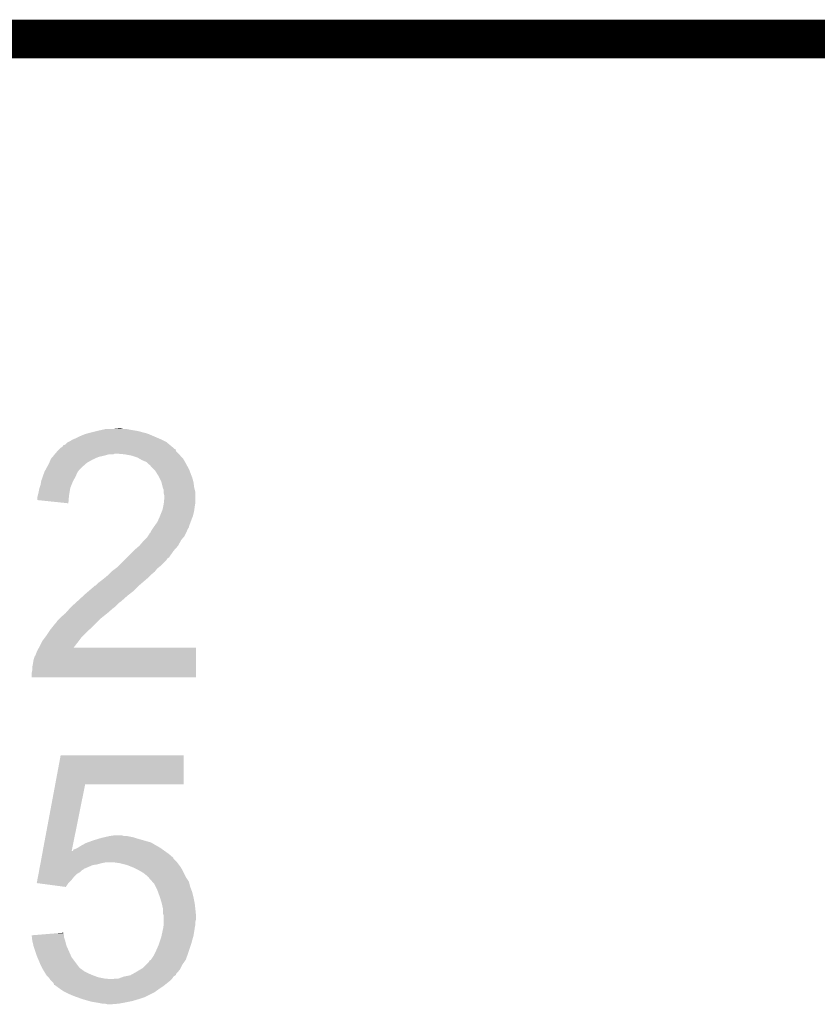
# Model space of a CAD drawing. Extents: x -0.05 to 0.95, y -0.15 to 1.54.
# Tile 26 of 27: x 0.54 to 0.67, y 1.39 to 1.54. Entities that reach past the tile are written whole.
import ezdxf

# ---------------------------------------------------------------- set-up
doc = ezdxf.new("R2010")
doc.units = 0
doc.layers.add('AMBIENT_26_CLICK_V100_GKO', color=5, linetype='CONTINUOUS')
doc.layers.add('AMBIENT_26_CLICK_V100_GTO', color=14, linetype='CONTINUOUS')

msp = doc.modelspace()

# ---------------------------------------------------------------- linework, layer by layer
at = {"layer": 'AMBIENT_26_CLICK_V100_GKO', "const_width": 0.006}
msp.add_lwpolyline([(0.161, 1.54), (0.741, 1.54)], dxfattribs=at)
at = {"layer": 'AMBIENT_26_CLICK_V100_GTO'}
for points in [[(0.5522, 1.4781), (0.5528, 1.4784), (0.56493, 1.4781), (0.56423, 1.4784)], [(0.5528, 1.4784), (0.5535, 1.4787), (0.56423, 1.4784), (0.56353, 1.4787)], [(0.5535, 1.4787), (0.55385, 1.4788), (0.56353, 1.4787), (0.5633, 1.4788)], [(0.55385, 1.4788), (0.5542, 1.4789), (0.5633, 1.4788), (0.56293, 1.4789)], [(0.5542, 1.4789), (0.5554, 1.4792), (0.56293, 1.4789), (0.5618, 1.4792)], [(0.5554, 1.4792), (0.5558, 1.4793), (0.5618, 1.4792), (0.5612, 1.4793)], [(0.5558, 1.4793), (0.55625, 1.4794), (0.5612, 1.4793), (0.5606, 1.4794)], [(0.55625, 1.4794), (0.5567, 1.4795), (0.5606, 1.4794), (0.5601, 1.4795)], [(0.5577, 1.4795), (0.5587, 1.4796), (0.5596, 1.4795), (0.5592, 1.4796)], [(0.5497, 1.4765), (0.5499, 1.4767), (0.5674, 1.4765), (0.56716, 1.4767)], [(0.55, 1.4767), (0.5501, 1.4768), (0.56716, 1.4767), (0.56704, 1.4768)], [(0.5501, 1.4768), (0.5502, 1.477), (0.56704, 1.4768), (0.5668, 1.477)], [(0.5502, 1.477), (0.5505, 1.4771), (0.5668, 1.477), (0.56668, 1.4771)], [(0.5505, 1.4771), (0.5508, 1.4774), (0.56668, 1.4771), (0.56632, 1.4774)], [(0.5508, 1.4774), (0.551, 1.4775), (0.56632, 1.4774), (0.5662, 1.4775)], [(0.551, 1.4775), (0.5512, 1.4776), (0.5662, 1.4775), (0.566, 1.4776)], [(0.5512, 1.4776), (0.5517, 1.4779), (0.566, 1.4776), (0.5654, 1.4779)], [(0.5517, 1.4779), (0.5522, 1.4781), (0.5654, 1.4779), (0.56493, 1.4781)], [(0.5483, 1.4749), (0.54855, 1.4752), (0.55502, 1.4749), (0.5557, 1.4752)], [(0.54855, 1.4752), (0.54872, 1.4754), (0.5557, 1.4752), (0.5566, 1.4754)], [(0.54872, 1.4754), (0.54888, 1.4756), (0.5566, 1.4754), (0.5573, 1.4756)], [(0.54888, 1.4756), (0.54897, 1.4757), (0.558, 1.4756), (0.5582, 1.4757)], [(0.54897, 1.4757), (0.5493, 1.4761), (0.5681, 1.4757), (0.5677, 1.4761)], [(0.54897, 1.4757), (0.54897, 1.4757), (0.5582, 1.4757), (0.5586, 1.4757)], [(0.5493, 1.4761), (0.5496, 1.4764), (0.5677, 1.4761), (0.5676, 1.4764)], [(0.5496, 1.4764), (0.5497, 1.4765), (0.5675, 1.4764), (0.5674, 1.4765)], [(0.5496, 1.4764), (0.5496, 1.4764), (0.5676, 1.4764), (0.5675, 1.4764)], [(0.5597, 1.4756), (0.5586, 1.4757), (0.5682, 1.4756), (0.5681, 1.4757)], [(0.5608, 1.4754), (0.5597, 1.4756), (0.56835, 1.4754), (0.5682, 1.4756)], [(0.5614, 1.4752), (0.5608, 1.4754), (0.5685, 1.4752), (0.56835, 1.4754)], [(0.5617, 1.4751), (0.5614, 1.4752), (0.5686, 1.4751), (0.5685, 1.4752)], [(0.56205, 1.4749), (0.5617, 1.4751), (0.5688, 1.4749), (0.5686, 1.4751)], [(0.54746, 1.4732), (0.54768, 1.4736), (0.5527, 1.4732), (0.5531, 1.4736)], [(0.54768, 1.4736), (0.548, 1.4742), (0.5531, 1.4736), (0.55379, 1.4742)], [(0.548, 1.4742), (0.54804, 1.4743), (0.55379, 1.4742), (0.5539, 1.4743)], [(0.54804, 1.4743), (0.54826, 1.4748), (0.5539, 1.4743), (0.5548, 1.4748)], [(0.54826, 1.4748), (0.5483, 1.4749), (0.5548, 1.4748), (0.55502, 1.4749)], [(0.5624, 1.4747), (0.56205, 1.4749), (0.56892, 1.4747), (0.5688, 1.4749)], [(0.5631, 1.4744), (0.5624, 1.4747), (0.5691, 1.4744), (0.56892, 1.4747)], [(0.5634, 1.4741), (0.5631, 1.4744), (0.56926, 1.4741), (0.5691, 1.4744)], [(0.5637, 1.4739), (0.5634, 1.4741), (0.56937, 1.4739), (0.56926, 1.4741)], [(0.5638, 1.4737), (0.5637, 1.4739), (0.56948, 1.4737), (0.56937, 1.4739)], [(0.5642, 1.4733), (0.5638, 1.4737), (0.5697, 1.4733), (0.56948, 1.4737)], [(0.5468, 1.4715), (0.54701, 1.4721), (0.55176, 1.4715), (0.5521, 1.4721)], [(0.54701, 1.4721), (0.54726, 1.4728), (0.5521, 1.4721), (0.5524, 1.4728)], [(0.54726, 1.4728), (0.5473, 1.4729), (0.5524, 1.4728), (0.55248, 1.4729)], [(0.5473, 1.4729), (0.54746, 1.4732), (0.55248, 1.4729), (0.5527, 1.4732)], [(0.5645, 1.473), (0.5642, 1.4733), (0.56982, 1.473), (0.5697, 1.4733)], [(0.565, 1.4722), (0.5645, 1.473), (0.57012, 1.4722), (0.56982, 1.473)], [(0.5651, 1.472), (0.565, 1.4722), (0.5702, 1.472), (0.57012, 1.4722)], [(0.54653, 1.4704), (0.5467, 1.4709), (0.5513, 1.4704), (0.5515, 1.4709)], [(0.5467, 1.4709), (0.54678, 1.4714), (0.5515, 1.4709), (0.5517, 1.4714)], [(0.54678, 1.4714), (0.5468, 1.4715), (0.5517, 1.4714), (0.55176, 1.4715)], [(0.5654, 1.4714), (0.5651, 1.472), (0.57037, 1.4714), (0.5702, 1.472)], [(0.56543, 1.4713), (0.5654, 1.4714), (0.5704, 1.4713), (0.57037, 1.4714)], [(0.5656, 1.4706), (0.56543, 1.4713), (0.57049, 1.4706), (0.5704, 1.4713)], [(0.56563, 1.4705), (0.5656, 1.4706), (0.5705, 1.4705), (0.57049, 1.4706)], [(0.5462, 1.469), (0.54625, 1.4692), (0.55108, 1.469), (0.5511, 1.4692)], [(0.5462, 1.4685), (0.5462, 1.469), (0.55104, 1.4685), (0.55108, 1.469)], [(0.54625, 1.4692), (0.5464, 1.4698), (0.5511, 1.4692), (0.5512, 1.4698)], [(0.5464, 1.4698), (0.5465, 1.4703), (0.5512, 1.4698), (0.55128, 1.4703)], [(0.5465, 1.4703), (0.54653, 1.4704), (0.55128, 1.4703), (0.5513, 1.4704)], [(0.5658, 1.47), (0.56563, 1.4705), (0.57063, 1.47), (0.5705, 1.4705)], [(0.5658, 1.4697), (0.5658, 1.47), (0.5707, 1.4697), (0.57063, 1.47)], [(0.5658, 1.4695), (0.5658, 1.4697), (0.5707, 1.4695), (0.5707, 1.4697)], [(0.5659, 1.4691), (0.5658, 1.4695), (0.5707, 1.4691), (0.5707, 1.4695)], [(0.56581, 1.4681), (0.5659, 1.469), (0.5707, 1.4681), (0.5707, 1.469)], [(0.5659, 1.469), (0.5659, 1.4691), (0.5707, 1.469), (0.5707, 1.4691)], [(0.551, 1.468), (0.5462, 1.4685), (0.551, 1.468), (0.55104, 1.4685)], [(0.5656, 1.467), (0.5657, 1.4675), (0.57053, 1.467), (0.5706, 1.4675)], [(0.5657, 1.4675), (0.5658, 1.468), (0.5706, 1.4675), (0.57068, 1.468)], [(0.5658, 1.468), (0.56581, 1.4681), (0.57068, 1.468), (0.5707, 1.4681)], [(0.5648, 1.4651), (0.5652, 1.466), (0.56996, 1.4651), (0.5703, 1.466)], [(0.5652, 1.466), (0.56552, 1.4668), (0.5703, 1.466), (0.5705, 1.4668)], [(0.56552, 1.4668), (0.5656, 1.467), (0.5705, 1.4668), (0.57053, 1.467)], [(0.56423, 1.4643), (0.5643, 1.4644), (0.5697, 1.4643), (0.5697, 1.4644)], [(0.5643, 1.4644), (0.5648, 1.4651), (0.5697, 1.4644), (0.56996, 1.4651)], [(0.5632, 1.4627), (0.56333, 1.4629), (0.56883, 1.4627), (0.569, 1.4629)], [(0.56333, 1.4629), (0.5636, 1.4633), (0.569, 1.4629), (0.5692, 1.4633)], [(0.5636, 1.4633), (0.5636, 1.4634), (0.5692, 1.4633), (0.56925, 1.4634)], [(0.5637, 1.4634), (0.56375, 1.4635), (0.56925, 1.4634), (0.5693, 1.4635)], [(0.56375, 1.4635), (0.5639, 1.4638), (0.5693, 1.4635), (0.56942, 1.4638)], [(0.5639, 1.4638), (0.56403, 1.464), (0.56942, 1.4638), (0.5695, 1.464)], [(0.56403, 1.464), (0.56423, 1.4643), (0.5695, 1.464), (0.5697, 1.4643)], [(0.5613, 1.4608), (0.562, 1.4614), (0.56747, 1.4608), (0.568, 1.4614)], [(0.562, 1.4614), (0.5626, 1.4621), (0.568, 1.4614), (0.56839, 1.4621)], [(0.5626, 1.4621), (0.5628, 1.4623), (0.56839, 1.4621), (0.5685, 1.4623)], [(0.5628, 1.4623), (0.5632, 1.4627), (0.5685, 1.4623), (0.56883, 1.4627)], [(0.5601, 1.4596), (0.5611, 1.4606), (0.5666, 1.4596), (0.5673, 1.4606)], [(0.5611, 1.4606), (0.5613, 1.4608), (0.5673, 1.4606), (0.56747, 1.4608)], [(0.5586, 1.4581), (0.5588, 1.4583), (0.56505, 1.4581), (0.5653, 1.4583)], [(0.5588, 1.4583), (0.5597, 1.4592), (0.5653, 1.4583), (0.5662, 1.4592)], [(0.5597, 1.4592), (0.56, 1.4595), (0.5662, 1.4592), (0.5664, 1.4595)], [(0.56, 1.4595), (0.5601, 1.4596), (0.5664, 1.4595), (0.5666, 1.4596)], [(0.5566, 1.4564), (0.5572, 1.4569), (0.5633, 1.4564), (0.5638, 1.4569)], [(0.5572, 1.4569), (0.5577, 1.4574), (0.5638, 1.4569), (0.5644, 1.4574)], [(0.5577, 1.4574), (0.5578, 1.4575), (0.5644, 1.4574), (0.56448, 1.4575)], [(0.5578, 1.4575), (0.55833, 1.4579), (0.56448, 1.4575), (0.5648, 1.4579)], [(0.55833, 1.4579), (0.5586, 1.4581), (0.5648, 1.4579), (0.56505, 1.4581)], [(0.5552, 1.4552), (0.5557, 1.4557), (0.5619, 1.4552), (0.56248, 1.4557)], [(0.5557, 1.4557), (0.5561, 1.456), (0.56248, 1.4557), (0.56283, 1.456)], [(0.5561, 1.456), (0.5566, 1.4564), (0.56283, 1.456), (0.5633, 1.4564)], [(0.55337, 1.4537), (0.5537, 1.454), (0.5602, 1.4537), (0.56059, 1.454)], [(0.5537, 1.454), (0.55417, 1.4544), (0.56059, 1.454), (0.5611, 1.4544)], [(0.55417, 1.4544), (0.5551, 1.4552), (0.5611, 1.4544), (0.5619, 1.4552)], [(0.55151, 1.452), (0.55217, 1.4526), (0.5583, 1.452), (0.5589, 1.4526)], [(0.55217, 1.4526), (0.55239, 1.4528), (0.5589, 1.4526), (0.5592, 1.4528)], [(0.55239, 1.4528), (0.5525, 1.4529), (0.5592, 1.4528), (0.5593, 1.4529)], [(0.5525, 1.4529), (0.55337, 1.4537), (0.5593, 1.4529), (0.5602, 1.4537)], [(0.5498, 1.4503), (0.5506, 1.451), (0.55622, 1.4503), (0.5571, 1.451)], [(0.5506, 1.451), (0.55122, 1.4517), (0.5571, 1.451), (0.5579, 1.4517)], [(0.55122, 1.4517), (0.5514, 1.4519), (0.5579, 1.4517), (0.55817, 1.4519)], [(0.5514, 1.4519), (0.55151, 1.452), (0.55817, 1.4519), (0.5583, 1.452)], [(0.54836, 1.4486), (0.549, 1.4494), (0.5545, 1.4486), (0.5553, 1.4494)], [(0.549, 1.4494), (0.5491, 1.4495), (0.5553, 1.4494), (0.5554, 1.4495)], [(0.5491, 1.4495), (0.5493, 1.4498), (0.5554, 1.4495), (0.5557, 1.4498)], [(0.5493, 1.4498), (0.5497, 1.4502), (0.5557, 1.4498), (0.5561, 1.4502)], [(0.5497, 1.4502), (0.5498, 1.4503), (0.5561, 1.4502), (0.55622, 1.4503)], [(0.5476, 1.4475), (0.54813, 1.4483), (0.5533, 1.4475), (0.5541, 1.4483)], [(0.54813, 1.4483), (0.5482, 1.4484), (0.5541, 1.4483), (0.55423, 1.4484)], [(0.5482, 1.4484), (0.54836, 1.4486), (0.55423, 1.4484), (0.5545, 1.4486)], [(0.5466, 1.4459), (0.5469, 1.4465), (0.55203, 1.4459), (0.5525, 1.4465)], [(0.5469, 1.4465), (0.547, 1.4467), (0.5525, 1.4465), (0.55265, 1.4467)], [(0.547, 1.4467), (0.54745, 1.4473), (0.55265, 1.4467), (0.5531, 1.4473)], [(0.54745, 1.4473), (0.5476, 1.4475), (0.5531, 1.4473), (0.5533, 1.4475)], [(0.5459, 1.4444), (0.546, 1.4447), (0.5708, 1.4444), (0.5708, 1.4447)], [(0.546, 1.4447), (0.5462, 1.4452), (0.5708, 1.4447), (0.5708, 1.4452)], [(0.5462, 1.4452), (0.54643, 1.4456), (0.5708, 1.4452), (0.5708, 1.4456)], [(0.54643, 1.4456), (0.5466, 1.4459), (0.5518, 1.4456), (0.55203, 1.4459)], [(0.54643, 1.4456), (0.54643, 1.4456), (0.5708, 1.4456), (0.5518, 1.4456)], [(0.5454, 1.4426), (0.5455, 1.4431), (0.5708, 1.4426), (0.5708, 1.4431)], [(0.5455, 1.4431), (0.5456, 1.4437), (0.5708, 1.4431), (0.5708, 1.4437)], [(0.5456, 1.4437), (0.5458, 1.4443), (0.5708, 1.4437), (0.5708, 1.4443)], [(0.5458, 1.4443), (0.5459, 1.4444), (0.5708, 1.4443), (0.5708, 1.4444)], [(0.5453, 1.4416), (0.5454, 1.4421), (0.5708, 1.4416), (0.5708, 1.4421)], [(0.5453, 1.441), (0.5453, 1.4416), (0.5708, 1.441), (0.5708, 1.4416)], [(0.5454, 1.4421), (0.5454, 1.4426), (0.5708, 1.4421), (0.5708, 1.4426)], [(0.54896, 1.4244), (0.5498, 1.4289), (0.5689, 1.4244), (0.5689, 1.4289)], [(0.5498, 1.4289), (0.5498, 1.4289), (0.5689, 1.4289), (0.5498, 1.4289)], [(0.54703, 1.4141), (0.54896, 1.4244), (0.55152, 1.4141), (0.5536, 1.4244)], [(0.54896, 1.4244), (0.54896, 1.4244), (0.5536, 1.4244), (0.5689, 1.4244)], [(0.55397, 1.4154), (0.5548, 1.4157), (0.5638, 1.4154), (0.56275, 1.4157)], [(0.5548, 1.4157), (0.55578, 1.416), (0.56275, 1.4157), (0.5617, 1.416)], [(0.55578, 1.416), (0.5561, 1.4161), (0.5617, 1.416), (0.5614, 1.4161)], [(0.5561, 1.4161), (0.55653, 1.4162), (0.5614, 1.4161), (0.5611, 1.4162)], [(0.55653, 1.4162), (0.5574, 1.4164), (0.5611, 1.4162), (0.5601, 1.4164)], [(0.5574, 1.4164), (0.5581, 1.4165), (0.5596, 1.4164), (0.5593, 1.4165)], [(0.5581, 1.4165), (0.5581, 1.4165), (0.5593, 1.4165), (0.5581, 1.4165)], [(0.54694, 1.4136), (0.54702, 1.414), (0.5666, 1.4136), (0.56604, 1.414)], [(0.54702, 1.414), (0.54703, 1.4141), (0.5515, 1.414), (0.5516, 1.4141)], [(0.5515, 1.414), (0.55152, 1.4141), (0.56604, 1.414), (0.5659, 1.4141)], [(0.5517, 1.4141), (0.5518, 1.4143), (0.5659, 1.4141), (0.56562, 1.4143)], [(0.5518, 1.4143), (0.5521, 1.4144), (0.56562, 1.4143), (0.56548, 1.4144)], [(0.5521, 1.4144), (0.5525, 1.4146), (0.56548, 1.4144), (0.5652, 1.4146)], [(0.5525, 1.4146), (0.5528, 1.4148), (0.5652, 1.4146), (0.56485, 1.4148)], [(0.5528, 1.4148), (0.5537, 1.4153), (0.56485, 1.4148), (0.56398, 1.4153)], [(0.5537, 1.4153), (0.55397, 1.4154), (0.56398, 1.4153), (0.5638, 1.4154)], [(0.54672, 1.4124), (0.54681, 1.4129), (0.5678, 1.4124), (0.5673, 1.4129)], [(0.54681, 1.4129), (0.54683, 1.413), (0.5673, 1.4129), (0.5673, 1.413)], [(0.54683, 1.413), (0.54694, 1.4136), (0.5673, 1.413), (0.5666, 1.4136)], [(0.54642, 1.4108), (0.54647, 1.4111), (0.5528, 1.4108), (0.5531, 1.4111)], [(0.54647, 1.4111), (0.54649, 1.4112), (0.5531, 1.4111), (0.5533, 1.4112)], [(0.54649, 1.4112), (0.54651, 1.4113), (0.5533, 1.4112), (0.5534, 1.4113)], [(0.54651, 1.4113), (0.54662, 1.4119), (0.5534, 1.4113), (0.5548, 1.4119)], [(0.54662, 1.4119), (0.54664, 1.412), (0.5548, 1.4119), (0.5555, 1.412)], [(0.54664, 1.412), (0.54668, 1.4122), (0.5555, 1.412), (0.5562, 1.4122)], [(0.54668, 1.4122), (0.5467, 1.4123), (0.5562, 1.4122), (0.5567, 1.4123)], [(0.5467, 1.4123), (0.54672, 1.4124), (0.56788, 1.4123), (0.5678, 1.4124)], [(0.5589, 1.4122), (0.5582, 1.4123), (0.56795, 1.4122), (0.56788, 1.4123)], [(0.5601, 1.4119), (0.5589, 1.4122), (0.56817, 1.4119), (0.56795, 1.4122)], [(0.56085, 1.4116), (0.5601, 1.4119), (0.5684, 1.4116), (0.56817, 1.4119)], [(0.5611, 1.4115), (0.56085, 1.4116), (0.56846, 1.4115), (0.5684, 1.4116)], [(0.5619, 1.4111), (0.5611, 1.4115), (0.5687, 1.4111), (0.56846, 1.4115)], [(0.5626, 1.4107), (0.5619, 1.4111), (0.5689, 1.4107), (0.5687, 1.4111)], [(0.5461, 1.4091), (0.54619, 1.4096), (0.551, 1.4091), (0.5515, 1.4096)], [(0.54619, 1.4096), (0.54629, 1.4101), (0.5515, 1.4096), (0.5519, 1.4101)], [(0.54629, 1.4101), (0.54636, 1.4105), (0.5519, 1.4101), (0.5523, 1.4105)], [(0.54636, 1.4105), (0.54642, 1.4108), (0.5523, 1.4105), (0.5528, 1.4108)], [(0.5631, 1.4103), (0.5626, 1.4107), (0.5691, 1.4103), (0.5689, 1.4107)], [(0.5634, 1.41), (0.5631, 1.4103), (0.56925, 1.41), (0.5691, 1.4103)], [(0.5635, 1.4099), (0.5635, 1.41), (0.5693, 1.4099), (0.56925, 1.41)], [(0.56403, 1.4093), (0.5635, 1.4099), (0.5697, 1.4093), (0.5693, 1.4099)], [(0.5506, 1.4085), (0.54611, 1.4091), (0.5506, 1.4085), (0.551, 1.4091)], [(0.5643, 1.409), (0.56403, 1.4093), (0.56978, 1.409), (0.5697, 1.4093)], [(0.56455, 1.4085), (0.5643, 1.409), (0.5699, 1.4085), (0.56978, 1.409)], [(0.5648, 1.408), (0.56455, 1.4085), (0.57009, 1.408), (0.5699, 1.4085)], [(0.56491, 1.4077), (0.5648, 1.408), (0.5702, 1.4077), (0.57009, 1.408)], [(0.5652, 1.4069), (0.56491, 1.4077), (0.5704, 1.4069), (0.5702, 1.4077)], [(0.5655, 1.4059), (0.5652, 1.4069), (0.5706, 1.4059), (0.5704, 1.4069)], [(0.5657, 1.405), (0.5655, 1.4059), (0.5707, 1.405), (0.5706, 1.4059)], [(0.5657, 1.4043), (0.5657, 1.405), (0.57077, 1.4043), (0.5707, 1.405)], [(0.5658, 1.404), (0.5657, 1.4043), (0.5708, 1.404), (0.57077, 1.4043)], [(0.5658, 1.4035), (0.5658, 1.404), (0.5708, 1.4035), (0.5708, 1.404)], [(0.5658, 1.4031), (0.5658, 1.4035), (0.5707, 1.4031), (0.5708, 1.4035)], [(0.56557, 1.4015), (0.5657, 1.4021), (0.5705, 1.4015), (0.57059, 1.4021)], [(0.5657, 1.4021), (0.56571, 1.4022), (0.57059, 1.4021), (0.5706, 1.4022)], [(0.56571, 1.4022), (0.56579, 1.4027), (0.5706, 1.4022), (0.5707, 1.4027)], [(0.56579, 1.4027), (0.5658, 1.4028), (0.5707, 1.4027), (0.5707, 1.4028)], [(0.5658, 1.4028), (0.5658, 1.4031), (0.5707, 1.4028), (0.5707, 1.4031)], [(0.5453, 1.401), (0.54653, 1.4011), (0.5503, 1.401), (0.5503, 1.4011)], [(0.54533, 1.4008), (0.5453, 1.401), (0.5503, 1.4008), (0.5503, 1.401)], [(0.5454, 1.4002), (0.54533, 1.4008), (0.5505, 1.4002), (0.5503, 1.4008)], [(0.54653, 1.4011), (0.54898, 1.4013), (0.5503, 1.4011), (0.5502, 1.4013)], [(0.54898, 1.4013), (0.5502, 1.4014), (0.5502, 1.4013), (0.5502, 1.4014)], [(0.565, 1.3995), (0.5654, 1.4007), (0.57, 1.3995), (0.57034, 1.4007)], [(0.5654, 1.4007), (0.56544, 1.4009), (0.57034, 1.4007), (0.5704, 1.4009)], [(0.56544, 1.4009), (0.56557, 1.4015), (0.5704, 1.4009), (0.5705, 1.4015)], [(0.54558, 1.3994), (0.5454, 1.4002), (0.5507, 1.3994), (0.5505, 1.4002)], [(0.5456, 1.3993), (0.54558, 1.3994), (0.55074, 1.3993), (0.5507, 1.3994)], [(0.5461, 1.3978), (0.5456, 1.3993), (0.55141, 1.3978), (0.55074, 1.3993)], [(0.5646, 1.3986), (0.565, 1.3995), (0.5697, 1.3986), (0.57, 1.3995)], [(0.54619, 1.3976), (0.5461, 1.3978), (0.5515, 1.3976), (0.55141, 1.3978)], [(0.5467, 1.3964), (0.54619, 1.3976), (0.5524, 1.3964), (0.5515, 1.3976)], [(0.5638, 1.3972), (0.5642, 1.3978), (0.5692, 1.3972), (0.56942, 1.3978)], [(0.5642, 1.3978), (0.5643, 1.398), (0.56942, 1.3978), (0.5695, 1.398)], [(0.5643, 1.398), (0.5646, 1.3986), (0.5695, 1.398), (0.5697, 1.3986)], [(0.5469, 1.396), (0.5467, 1.3964), (0.5527, 1.396), (0.5524, 1.3964)], [(0.54695, 1.3959), (0.5469, 1.396), (0.5528, 1.3959), (0.5527, 1.396)], [(0.547, 1.3958), (0.54695, 1.3959), (0.55295, 1.3958), (0.5528, 1.3959)], [(0.54706, 1.3957), (0.547, 1.3958), (0.5531, 1.3957), (0.55295, 1.3958)], [(0.54724, 1.3954), (0.54706, 1.3957), (0.5535, 1.3954), (0.5531, 1.3957)], [(0.5615, 1.3953), (0.56217, 1.3957), (0.56796, 1.3953), (0.5683, 1.3957)], [(0.56217, 1.3957), (0.5625, 1.3959), (0.5683, 1.3957), (0.5684, 1.3959)], [(0.5625, 1.3959), (0.5631, 1.3965), (0.5684, 1.3959), (0.5687, 1.3965)], [(0.5631, 1.3965), (0.5635, 1.3969), (0.5687, 1.3965), (0.56899, 1.3969)], [(0.5635, 1.3969), (0.5636, 1.3971), (0.56899, 1.3969), (0.56913, 1.3971)], [(0.5636, 1.3971), (0.5638, 1.3972), (0.56913, 1.3971), (0.5692, 1.3972)], [(0.54742, 1.3951), (0.54724, 1.3954), (0.5541, 1.3951), (0.5535, 1.3954)], [(0.5476, 1.3948), (0.54742, 1.3951), (0.5548, 1.3948), (0.5541, 1.3951)], [(0.5479, 1.3945), (0.5476, 1.3948), (0.5556, 1.3945), (0.5548, 1.3948)], [(0.548, 1.3944), (0.5479, 1.3945), (0.5561, 1.3944), (0.5556, 1.3945)], [(0.54807, 1.3943), (0.548, 1.3944), (0.5566, 1.3943), (0.5561, 1.3944)], [(0.54813, 1.3942), (0.54807, 1.3943), (0.5576, 1.3942), (0.5566, 1.3943)], [(0.5482, 1.3941), (0.54813, 1.3942), (0.5669, 1.3941), (0.567, 1.3942)], [(0.5579, 1.3942), (0.5582, 1.3943), (0.567, 1.3942), (0.5671, 1.3943)], [(0.5588, 1.3943), (0.5596, 1.3946), (0.5671, 1.3943), (0.5673, 1.3946)], [(0.5596, 1.3946), (0.5606, 1.3948), (0.5673, 1.3946), (0.5676, 1.3948)], [(0.5606, 1.3948), (0.56078, 1.3949), (0.5676, 1.3948), (0.5677, 1.3949)], [(0.56078, 1.3949), (0.56096, 1.395), (0.5677, 1.3949), (0.5677, 1.395)], [(0.56096, 1.395), (0.5615, 1.3953), (0.5677, 1.395), (0.56796, 1.3953)], [(0.5484, 1.3939), (0.5482, 1.3941), (0.5667, 1.3939), (0.5669, 1.3941)], [(0.5487, 1.3936), (0.5484, 1.3939), (0.56632, 1.3936), (0.5667, 1.3939)], [(0.5488, 1.3933), (0.5487, 1.3936), (0.56595, 1.3933), (0.56632, 1.3936)], [(0.549, 1.3932), (0.549, 1.3933), (0.56583, 1.3932), (0.56595, 1.3933)], [(0.54914, 1.3931), (0.549, 1.3932), (0.5657, 1.3931), (0.56583, 1.3932)], [(0.5497, 1.3927), (0.54914, 1.3931), (0.5651, 1.3927), (0.5657, 1.3931)], [(0.5503, 1.3923), (0.5497, 1.3927), (0.56454, 1.3923), (0.5651, 1.3927)], [(0.5505, 1.3922), (0.5503, 1.3923), (0.5644, 1.3922), (0.56454, 1.3923)], [(0.5511, 1.3919), (0.5505, 1.3922), (0.5638, 1.3919), (0.5644, 1.3922)], [(0.5518, 1.3916), (0.5511, 1.3919), (0.5632, 1.3916), (0.5638, 1.3919)], [(0.55236, 1.3914), (0.5518, 1.3916), (0.5628, 1.3914), (0.5632, 1.3916)], [(0.5532, 1.3911), (0.55236, 1.3914), (0.5619, 1.3911), (0.5628, 1.3914)], [(0.55425, 1.3908), (0.5532, 1.3911), (0.5609, 1.3908), (0.5619, 1.3911)], [(0.5546, 1.3907), (0.55425, 1.3908), (0.5604, 1.3907), (0.5609, 1.3908)], [(0.5552, 1.3906), (0.5546, 1.3907), (0.5599, 1.3906), (0.5604, 1.3907)], [(0.5558, 1.3905), (0.5552, 1.3906), (0.55935, 1.3905), (0.5599, 1.3906)], [(0.5563, 1.3904), (0.5558, 1.3905), (0.5588, 1.3904), (0.55935, 1.3905)], [(0.5571, 1.3903), (0.5567, 1.3904), (0.5576, 1.3903), (0.5588, 1.3904)]]:
    msp.add_solid(points, dxfattribs=at)

doc.saveas('drawing.dxf')
